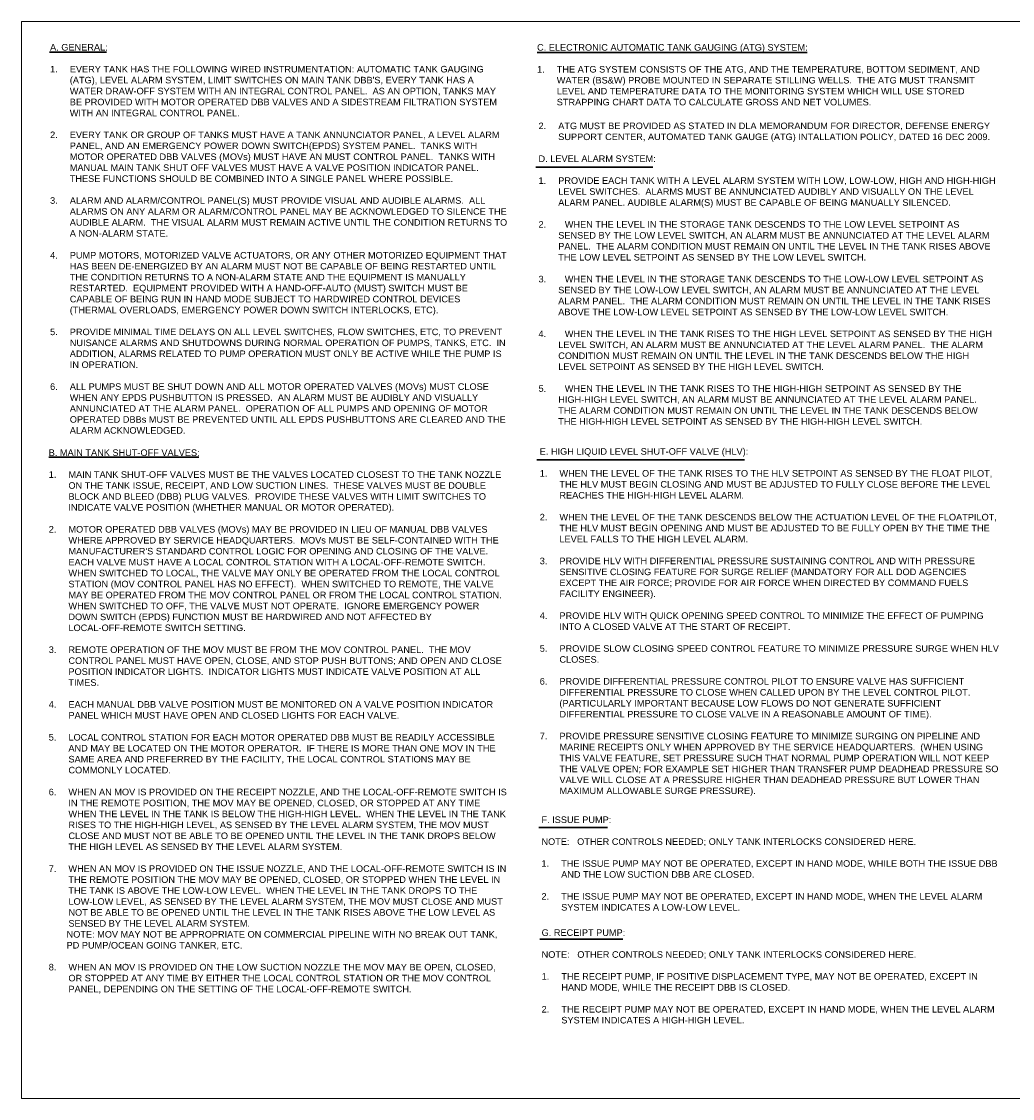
# Model space of a CAD drawing. Header units: inches. Extents: x -7385 to -7355, y 2251.4 to 2271.9.
# Tile 1 of 2: x -7385 to -7366.2, y 2251.4 to 2271.9. Entities that reach past the tile are written whole.
import ezdxf

# ---------------------------------------------------------------- set-up
doc = ezdxf.new("R2010")
doc.units = ezdxf.units.IN
doc.header["$MEASUREMENT"] = 0
doc.layers.add('G-ANNO-NPLT', color=2, linetype='Continuous', lineweight=0, plot=False)
doc.layers.add('G-ANNO-TEXT', color=2, linetype='Continuous', lineweight=30)
doc.styles.add('AEC_AC_40Text-LeftTop_FullScale', font='arial.ttf', dxfattribs={"height": 0.125})

msp = doc.modelspace()

# ---------------------------------------------------------------- linework, layer by layer
at = {"layer": 'G-ANNO-NPLT', "lineweight": 0}
msp.add_3dface([(-7385.02, 2271.916), (-7385.02, 2251.416), (-7355.02, 2251.416), (-7355.02, 2271.916)], dxfattribs=at)
at = {"layer": 'G-ANNO-TEXT'}
for p, q in [((-7384.488, 2271.335), (-7383.401, 2271.335)), ((-7375.206, 2271.327), (-7370.072, 2271.327)), ((-7375.232, 2269.144), (-7373.008, 2269.144)), ((-7384.503, 2263.623), (-7381.648, 2263.623)), ((-7375.212, 2263.573), (-7371.26, 2263.573)), ((-7375.174, 2256.573), (-7373.871, 2256.573)), ((-7375.159, 2254.45), (-7373.58, 2254.45))]:
    msp.add_line(p, q, dxfattribs=at)

# ---------------------------------------------------------------- texts
at = {"layer": 'G-ANNO-TEXT', "lineweight": 0, "char_height": 0.125, "width": 8.71251, "attachment_point": 1, "style": 'AEC_AC_40Text-LeftTop_FullScale'}
for s, insert in [("A. GENERAL:\\P\\P\\pi-0.375,l0.375,t0.375;1.^IEVERY TANK HAS THE FOLLOWING WIRED INSTRUMENTATION: AUTOMATIC TANK GAUGING (ATG), LEVEL ALARM SYSTEM, LIMIT SWITCHES ON MAIN TANK DBB'S, EVERY TANK HAS A WATER DRAW-OFF SYSTEM WITH AN INTEGRAL CONTROL PANEL.  AS AN OPTION, TANKS MAY BE PROVIDED WITH MOTOR OPERATED DBB VALVES AND A SIDESTREAM FILTRATION SYSTEM WITH AN INTEGRAL CONTROL PANEL.\\P\\pi0,l0,tz;\\P\\pi-0.375,l0.375,t0.375;2.^IEVERY TANK OR GROUP OF TANKS MUST HAVE A TANK ANNUNCIATOR PANEL, A LEVEL ALARM PANEL, AND AN EMERGENCY POWER DOWN SWITCH(EPDS) SYSTEM PANEL.  TANKS WITH MOTOR OPERATED DBB VALVES (MOVs) MUST HAVE AN MUST CONTROL PANEL.  TANKS WITH MANUAL MAIN TANK SHUT OFF VALVES MUST HAVE A VALVE POSITION INDICATOR PANEL.  THESE FUNCTIONS SHOULD BE COMBINED INTO A SINGLE PANEL WHERE POSSIBLE.\\P\\pi0,l0,tz;\\P\\pi-0.375,l0.375,t0.375;3.^IALARM AND ALARM/CONTROL PANEL(S) MUST PROVIDE VISUAL AND AUDIBLE ALARMS.  ALL ALARMS ON ANY ALARM OR ALARM/CONTROL PANEL MAY BE ACKNOWLEDGED TO SILENCE THE AUDIBLE ALARM.  THE VISUAL ALARM MUST REMAIN ACTIVE UNTIL THE CONDITION RETURNS TO A NON-ALARM STATE.\\P\\pi0,l0,tz;\\P\\pi-0.375,l0.375,t0.375;4.^IPUMP MOTORS, MOTORIZED VALVE ACTUATORS, OR ANY OTHER MOTORIZED EQUIPMENT THAT HAS BEEN DE-ENERGIZED BY AN ALARM MUST NOT BE CAPABLE OF BEING RESTARTED UNTIL THE CONDITION RETURNS TO A NON-ALARM STATE AND THE EQUIPMENT IS MANUALLY RESTARTED.  EQUIPMENT PROVIDED WITH A HAND-OFF-AUTO (MUST) SWITCH MUST BE CAPABLE OF BEING RUN IN HAND MODE SUBJECT TO HARDWIRED CONTROL DEVICES (THERMAL OVERLOADS, EMERGENCY POWER DOWN SWITCH INTERLOCKS, ETC).\\P\\pi0,l0,tz;\\P\\pi-0.375,l0.375,t0.375;5.^IPROVIDE MINIMAL TIME DELAYS ON ALL LEVEL SWITCHES, FLOW SWITCHES, ETC, TO PREVENT NUISANCE ALARMS AND SHUTDOWNS DURING NORMAL OPERATION OF PUMPS, TANKS, ETC.  IN ADDITION, ALARMS RELATED TO PUMP OPERATION MUST ONLY BE ACTIVE WHILE THE PUMP IS IN OPERATION.\\P\\pi0,l0,tz;\\P\\pi-0.375,l0.375,t0.375;6.^IALL PUMPS MUST BE SHUT DOWN AND ALL MOTOR OPERATED VALVES (MOVs) MUST CLOSE WHEN ANY EPDS PUSHBUTTON IS PRESSED.  AN ALARM MUST BE AUDIBLY AND VISUALLY ANNUNCIATED AT THE ALARM PANEL.  OPERATION OF ALL PUMPS AND OPENING OF MOTOR OPERATED DBBs MUST BE PREVENTED UNTIL ALL EPDS PUSHBUTTONS ARE CLEARED AND THE ALARM ACKNOWLEDGED.", (-7384.477, 2271.489)), ('C. ELECTRONIC AUTOMATIC TANK GAUGING (ATG) SYSTEM:\\P\\P\\pi-0.375,l0.375,t0.375;1.^ITHE ATG SYSTEM CONSISTS OF THE ATG, AND THE TEMPERATURE, BOTTOM SEDIMENT, AND WATER (BS&W) PROBE MOUNTED IN SEPARATE STILLING WELLS.  THE ATG MUST TRANSMIT LEVEL AND TEMPERATURE DATA TO THE MONITORING SYSTEM WHICH WILL USE STORED STRAPPING CHART DATA TO CALCULATE GROSS AND NET VOLUMES.  ', (-7375.21, 2271.487)), ('\\pi-0.375,l0.375,t0.375;2.^IATG MUST BE PROVIDED AS STATED IN DLA MEMORANDUM FOR DIRECTOR, DEFENSE ENERGY SUPPORT CENTER, AUTOMATED TANK GAUGE (ATG) INTALLATION POLICY, DATED 16 DEC 2009.\\P\\pi0,l0,t0.5;\\P\\ptz;D. LEVEL ALARM SYSTEM:\\P\\P\\pi-0.375,l0.375,t0.375;1.^IPROVIDE EACH TANK WITH A LEVEL ALARM SYSTEM WITH LOW, LOW-LOW, HIGH AND HIGH-HIGH \\P\\pi0,t8.5;LEVEL SWITCHES.  ALARMS MUST BE ANNUNCIATED AUDIBLY AND VISUALLY ON THE LEVEL ^I\\P\\pt0.375;ALARM PANEL. AUDIBLE ALARM(S) MUST BE CAPABLE OF BEING MANUALLY SILENCED.\\P\\pi-0.25,l0.25;\\P\\pi-0.375,l0.375,tz;2. ^IWHEN THE LEVEL IN THE STORAGE TANK DESCENDS TO THE LOW LEVEL SETPOINT AS SENSED BY THE LOW LEVEL SWITCH, AN ALARM MUST BE ANNUNCIATED AT THE LEVEL ALARM PANEL.  THE ALARM CONDITION MUST REMAIN ON UNTIL THE LEVEL IN THE TANK RISES ABOVE THE LOW LEVEL SETPOINT AS SENSED BY THE LOW LEVEL SWITCH.\\P\\pi-0.25,l0.25;\\P\\pi-0.375,l0.375;3. ^IWHEN THE LEVEL IN THE STORAGE TANK DESCENDS TO THE LOW-LOW LEVEL SETPOINT AS SENSED BY THE LOW-LOW LEVEL SWITCH, AN ALARM MUST BE ANNUNCIATED AT THE LEVEL ALARM PANEL.  THE ALARM CONDITION MUST REMAIN ON UNTIL THE LEVEL IN THE TANK RISES ABOVE THE LOW-LOW LEVEL SETPOINT AS SENSED BY THE LOW-LOW LEVEL SWITCH.\\P\\P4. ^IWHEN THE LEVEL IN THE TANK RISES TO THE HIGH LEVEL SETPOINT AS SENSED BY THE HIGH LEVEL SWITCH, AN ALARM MUST BE ANNUNCIATED AT THE LEVEL ALARM PANEL.  THE ALARM CONDITION MUST REMAIN ON UNTIL THE LEVEL IN THE TANK DESCENDS BELOW THE HIGH LEVEL SETPOINT AS SENSED BY THE HIGH LEVEL SWITCH.\\P\\P5. ^IWHEN THE LEVEL IN THE TANK RISES TO THE HIGH-HIGH SETPOINT AS SENSED BY THE HIGH-HIGH LEVEL SWITCH, AN ALARM MUST BE ANNUNCIATED AT THE LEVEL ALARM PANEL.  THE ALARM CONDITION MUST REMAIN ON UNTIL THE LEVEL IN THE TANK DESCENDS BELOW THE HIGH-HIGH LEVEL SETPOINT AS SENSED BY THE HIGH-HIGH LEVEL SWITCH.', (-7375.182, 2269.993)), ("B. MAIN TANK SHUT-OFF VALVES:\\P\\P\\pi-0.375,l0.375,t0.375;1.^IMAIN TANK SHUT-OFF VALVES MUST BE THE VALVES LOCATED CLOSEST TO THE TANK NOZZLE ON THE TANK ISSUE, RECEIPT, AND LOW SUCTION LINES.  THESE VALVES MUST BE DOUBLE BLOCK AND BLEED (DBB) PLUG VALVES.  PROVIDE THESE VALVES WITH LIMIT SWITCHES TO INDICATE VALVE POSITION (WHETHER MANUAL OR MOTOR OPERATED).\\P\\pi0,l0,tz;\\P\\pi-0.375,l0.375,t0.375;2.^IMOTOR OPERATED DBB VALVES (MOVs) MAY BE PROVIDED IN LIEU OF MANUAL DBB VALVES WHERE APPROVED BY SERVICE HEADQUARTERS.  MOVs MUST BE SELF-CONTAINED WITH THE MANUFACTURER'S STANDARD CONTROL LOGIC FOR OPENING AND CLOSING OF THE VALVE.  EACH VALVE MUST HAVE A LOCAL CONTROL STATION WITH A LOCAL-OFF-REMOTE SWITCH.  WHEN SWITCHED TO LOCAL, THE VALVE MAY ONLY BE OPERATED FROM THE LOCAL CONTROL STATION (MOV CONTROL PANEL HAS NO EFFECT).  WHEN SWITCHED TO REMOTE, THE VALVE MAY BE OPERATED FROM THE MOV CONTROL PANEL OR FROM THE LOCAL CONTROL STATION.  WHEN SWITCHED TO OFF, THE VALVE MUST NOT OPERATE.  IGNORE EMERGENCY POWER DOWN SWITCH (EPDS) FUNCTION MUST BE HARDWIRED AND NOT AFFECTED BY LOCAL-OFF-REMOTE SWITCH SETTING.\\P\\pi0,l0,tz;\\P\\pi-0.375,l0.375,t0.375;3.^IREMOTE OPERATION OF THE MOV MUST BE FROM THE MOV CONTROL PANEL.  THE MOV CONTROL PANEL MUST HAVE OPEN, CLOSE, AND STOP PUSH BUTTONS; AND OPEN AND CLOSE POSITION INDICATOR LIGHTS.  INDICATOR LIGHTS MUST INDICATE VALVE POSITION AT ALL TIMES.\\P\\pi0,l0,tz;\\P\\pi-0.375,l0.375,t0.375;4.^IEACH MANUAL DBB VALVE POSITION MUST BE MONITORED ON A VALVE POSITION INDICATOR PANEL WHICH MUST HAVE OPEN AND CLOSED LIGHTS FOR EACH VALVE.\\P\\pi0,l0,tz;\\P\\pi-0.375,l0.375,t0.375;5.^ILOCAL CONTROL STATION FOR EACH MOTOR OPERATED DBB MUST BE READILY ACCESSIBLE AND MAY BE LOCATED ON THE MOTOR OPERATOR.  IF THERE IS MORE THAN ONE MOV IN THE SAME AREA AND PREFERRED BY THE FACILITY, THE LOCAL CONTROL STATIONS MAY BE COMMONLY LOCATED.\\P\\pi0,l0,tz;\\P\\pi-0.375,l0.375,t0.375;6.^IWHEN AN MOV IS PROVIDED ON THE RECEIPT NOZZLE, AND THE LOCAL-OFF-REMOTE SWITCH IS IN THE REMOTE POSITION, THE MOV MAY BE OPENED, CLOSED, OR STOPPED AT ANY TIME WHEN THE LEVEL IN THE TANK IS BELOW THE HIGH-HIGH LEVEL.  WHEN THE LEVEL IN THE TANK RISES TO THE HIGH-HIGH LEVEL, AS SENSED BY THE LEVEL ALARM SYSTEM, THE MOV MUST CLOSE AND MUST NOT BE ABLE TO BE OPENED UNTIL THE LEVEL IN THE TANK DROPS BELOW THE HIGH LEVEL AS SENSED BY THE LEVEL ALARM SYSTEM.\\P\\pi0,l0,tz;\\P\\pi-0.375,l0.375,t0.375;7.^IWHEN AN MOV IS PROVIDED ON THE ISSUE NOZZLE, AND THE LOCAL-OFF-REMOTE SWITCH IS IN THE REMOTE POSITION THE MOV MAY BE OPENED, CLOSED, OR STOPPED WHEN THE LEVEL IN THE TANK IS ABOVE THE LOW-LOW LEVEL.  WHEN THE LEVEL IN THE TANK DROPS TO THE LOW-LOW LEVEL, AS SENSED BY THE LEVEL ALARM SYSTEM, THE MOV MUST CLOSE AND MUST NOT BE ABLE TO BE OPENED UNTIL THE LEVEL IN THE TANK RISES ABOVE THE LOW LEVEL AS SENSED BY THE LEVEL ALARM SYSTEM. \\P\\pi0,l0,tz;       NOTE: MOV MAY NOT BE APPROPRIATE ON COMMERCIAL PIPELINE WITH NO BREAK OUT TANK,\\P       PD PUMP/OCEAN GOING TANKER, ETC.\\P\\P\\pi-0.375,l0.375,t0.375;8.^IWHEN AN MOV IS PROVIDED ON THE LOW SUCTION NOZZLE THE MOV MAY BE OPEN, CLOSED, OR STOPPED AT ANY TIME BY EITHER THE LOCAL CONTROL STATION OR THE MOV CONTROL PANEL, DEPENDING ON THE SETTING OF THE LOCAL-OFF-REMOTE SWITCH.", (-7384.503, 2263.772)), ('E. HIGH LIQUID LEVEL SHUT-OFF VALVE (HLV):\\P\\P\\pi-0.375,l0.375,t0.375;1. ^IWHEN THE LEVEL OF THE TANK RISES TO THE HLV SETPOINT AS SENSED BY THE FLOAT PILOT, THE HLV MUST BEGIN CLOSING AND MUST BE ADJUSTED TO FULLY CLOSE BEFORE THE LEVEL REACHES THE HIGH-HIGH LEVEL ALARM.\\P\\pi-0.25,l0.25;\\P\\pi-0.375,l0.375;2. ^IWHEN THE LEVEL OF THE TANK DESCENDS BELOW THE ACTUATION LEVEL OF THE FLOATPILOT, THE HLV MUST BEGIN OPENING AND MUST BE ADJUSTED TO BE FULLY OPEN BY THE TIME THE LEVEL FALLS TO THE HIGH LEVEL ALARM.\\P\\pi-0.25,l0.25;\\P\\pi-0.375,l0.375;3. ^IPROVIDE HLV WITH DIFFERENTIAL PRESSURE SUSTAINING CONTROL AND WITH PRESSURE SENSITIVE CLOSING FEATURE FOR SURGE RELIEF (MANDATORY FOR ALL DOD AGENCIES EXCEPT THE AIR FORCE; PROVIDE FOR AIR FORCE WHEN DIRECTED BY COMMAND FUELS FACILITY ENGINEER).\\P\\pi-0.25,l0.25;\\P\\pi-0.375,l0.375,t0.375,8.5;4. ^IPROVIDE HLV WITH QUICK OPENING SPEED CONTROL TO MINIMIZE THE EFFECT OF PUMPING ^I\\P\\pi0,t0.375;INTO A CLOSED VALVE AT THE START OF RECEIPT.\\P\\pi-0.375,t0.375,0.5;\\P\\pt0.375;5. ^IPROVIDE SLOW CLOSING SPEED CONTROL FEATURE TO MINIMIZE PRESSURE SURGE WHEN HLV CLOSES.\\P\\P\\pt0.375,8.5;6. ^IPROVIDE DIFFERENTIAL PRESSURE CONTROL PILOT TO ENSURE VALVE HAS SUFFICIENT ^I\\P\\pi0,t8.5;DIFFERENTIAL PRESSURE TO CLOSE WHEN CALLED UPON BY THE LEVEL CONTROL PILOT.  ^I\\P\\pt8,8.5;(PARTICULARLY IMPORTANT BECAUSE LOW FLOWS DO NOT GENERATE SUFFICIENT ^I^I\\P\\pt0.375;DIFFERENTIAL PRESSURE TO CLOSE VALVE IN A REASONABLE AMOUNT OF TIME).\\P\\pi-0.375;\\P7. ^IPROVIDE PRESSURE SENSITIVE CLOSING FEATURE TO MINIMIZE SURGING ON PIPELINE AND MARINE RECEIPTS ONLY WHEN APPROVED BY THE SERVICE HEADQUARTERS.  (WHEN USING THIS VALVE FEATURE, SET PRESSURE SUCH THAT NORMAL PUMP OPERATION WILL NOT KEEP THE VALVE OPEN; FOR EXAMPLE SET HIGHER THAN TRANSFER PUMP DEADHEAD PRESSURE SO VALVE WILL CLOSE AT A PRESSURE HIGHER THAN DEADHEAD PRESSURE BUT LOWER THAN MAXIMUM ALLOWABLE SURGE PRESSURE).', (-7375.159, 2263.795)), ('F. ISSUE PUMP:\\P\\PNOTE:   OTHER CONTROLS NEEDED; ONLY TANK INTERLOCKS CONSIDERED HERE.\\P\\P\\pi-0.375,l0.375,t0.375;1.^ITHE ISSUE PUMP MAY NOT BE OPERATED, EXCEPT IN HAND MODE, WHILE BOTH THE ISSUE DBB AND THE LOW SUCTION DBB ARE CLOSED.\\P\\pi-0.125,l0.125,tz;\\P\\pi-0.375,l0.375,t0.375;2.^ITHE ISSUE PUMP MAY NOT BE OPERATED, EXCEPT IN HAND MODE, WHEN THE LEVEL ALARM SYSTEM INDICATES A LOW-LOW LEVEL.', (-7375.126, 2256.785)), ('G. RECEIPT PUMP:\\P\\PNOTE:   OTHER CONTROLS NEEDED; ONLY TANK INTERLOCKS CONSIDERED HERE.\\P\\P\\pi-0.375,l0.375,t0.375;1.^ITHE RECEIPT PUMP, IF POSITIVE DISPLACEMENT TYPE, MAY NOT BE OPERATED, EXCEPT IN HAND MODE, WHILE THE RECEIPT DBB IS CLOSED.\\P\\pi-0.125,l0.125,tz;\\P\\pi-0.375,l0.375,t0.375;2.^ITHE RECEIPT PUMP MAY NOT BE OPERATED, EXCEPT IN HAND MODE, WHEN THE LEVEL ALARM SYSTEM INDICATES A HIGH-HIGH LEVEL.', (-7375.123, 2254.636))]:
    msp.add_mtext(s, dxfattribs=dict(at, insert=insert))

doc.saveas('drawing.dxf')
